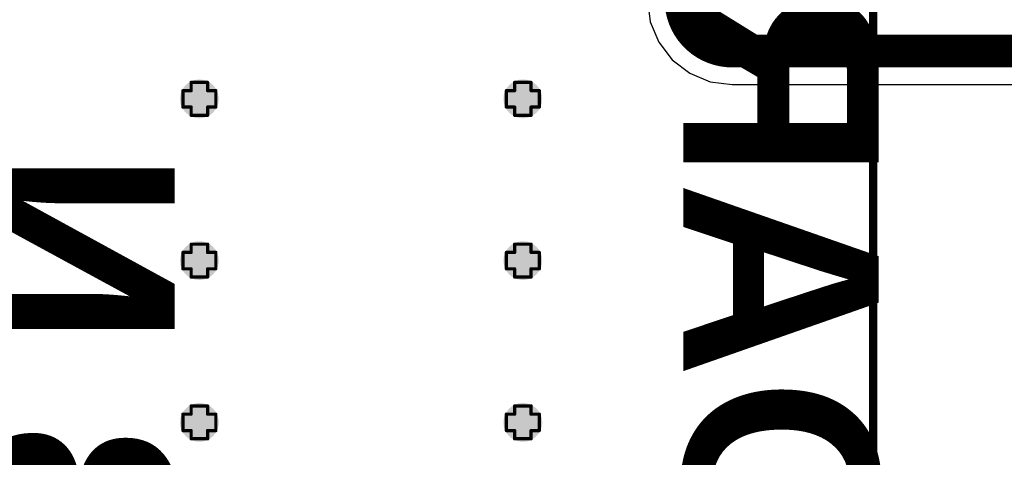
# Model space of a CAD drawing. Header units: inches. Extents: x -0.1 to 10.2, y 0 to 6.5.
# Tile 28 of 95: x 0.717 to 1.317, y 2.065 to 2.332. Entities that reach past the tile are written whole.
import ezdxf

# ---------------------------------------------------------------- set-up
doc = ezdxf.new("R2010")
doc.units = ezdxf.units.IN
doc.header["$MEASUREMENT"] = 0
for name, color, linetype in [('Bottom Layer', 5, 'Continuous'), ('Bottom Overlay', 54, 'Continuous'), ('Drill Drawing', 1, 'Continuous'), ('Top Layer', 1, 'Continuous'), ('Via Holes', 16, 'Continuous')]:
    doc.layers.add(name, color=color, linetype=linetype)
doc.styles.add('Arial_Bold', font='txt', dxfattribs={"height": 0.2})

# ---------------------------------------------------------------- blocks, each defined once
blk = doc.blocks.new('X9555WV_2_12_6TV01_B_56')
at = {"layer": 'Bottom Overlay', "const_width": 0.005}
blk.add_lwpolyline([(0.755, -0.188), (-0.755, -0.188)], dxfattribs=at)

msp = doc.modelspace()

# ---------------------------------------------------------------- hatches: boundary and pattern name
at = {"layer": 'Bottom Layer'}
h = msp.add_hatch(color=5, dxfattribs=at)
edge = h.paths.add_edge_path()
edge.add_arc((0.82677, 2.28346), 0.01181, 0, 360)
h = msp.add_hatch(color=5, dxfattribs=at)
edge = h.paths.add_edge_path()
edge.add_arc((1.02362, 2.28346), 0.01181, 0, 360)
h = msp.add_hatch(color=5, dxfattribs=at)
edge = h.paths.add_edge_path()
edge.add_arc((0.82677, 2.18504), 0.01181, 0, 360)
h = msp.add_hatch(color=5, dxfattribs=at)
edge = h.paths.add_edge_path()
edge.add_arc((1.02362, 2.18504), 0.01181, 0, 360)
h = msp.add_hatch(color=5, dxfattribs=at)
edge = h.paths.add_edge_path()
edge.add_arc((0.82677, 2.08661), 0.01181, 0, 360)
h = msp.add_hatch(color=5, dxfattribs=at)
edge = h.paths.add_edge_path()
edge.add_arc((1.02362, 2.08661), 0.01181, 0, 360)
at = {"layer": 'Top Layer'}
h = msp.add_hatch(color=1, dxfattribs=at)
edge = h.paths.add_edge_path()
edge.add_arc((0.82677, 2.28346), 0.01181, 0, 360)
h = msp.add_hatch(color=1, dxfattribs=at)
edge = h.paths.add_edge_path()
edge.add_arc((1.02362, 2.28346), 0.01181, 0, 360)
h = msp.add_hatch(color=1, dxfattribs=at)
edge = h.paths.add_edge_path()
edge.add_arc((0.82677, 2.18504), 0.01181, 0, 360)
h = msp.add_hatch(color=1, dxfattribs=at)
edge = h.paths.add_edge_path()
edge.add_arc((1.02362, 2.18504), 0.01181, 0, 360)
h = msp.add_hatch(color=1, dxfattribs=at)
edge = h.paths.add_edge_path()
edge.add_arc((0.82677, 2.08661), 0.01181, 0, 360)
h = msp.add_hatch(color=1, dxfattribs=at)
edge = h.paths.add_edge_path()
edge.add_arc((1.02362, 2.08661), 0.01181, 0, 360)
at = {"layer": 'Via Holes'}
h = msp.add_hatch(color=7, dxfattribs=at)
edge = h.paths.add_edge_path()
edge.add_arc((0.82677, 2.28346), 0.00591, 0, 360)
h = msp.add_hatch(color=7, dxfattribs=at)
edge = h.paths.add_edge_path()
edge.add_arc((1.02362, 2.28346), 0.00591, 0, 360)
h = msp.add_hatch(color=7, dxfattribs=at)
edge = h.paths.add_edge_path()
edge.add_arc((0.82677, 2.18504), 0.00591, 0, 360)
h = msp.add_hatch(color=7, dxfattribs=at)
edge = h.paths.add_edge_path()
edge.add_arc((1.02362, 2.18504), 0.00591, 0, 360)
h = msp.add_hatch(color=7, dxfattribs=at)
edge = h.paths.add_edge_path()
edge.add_arc((0.82677, 2.08661), 0.00591, 0, 360)
h = msp.add_hatch(color=7, dxfattribs=at)
edge = h.paths.add_edge_path()
edge.add_arc((1.02362, 2.08661), 0.00591, 0, 360)

# ---------------------------------------------------------------- linework, layer by layer
at = {"layer": 'Drill Drawing', "const_width": 0.002}
for points in [[(0.81677, 2.27846), (0.81677, 2.28846)], [(0.81677, 2.28846), (0.82177, 2.28846)], [(0.82177, 2.28846), (0.82177, 2.29346)], [(0.82177, 2.29346), (0.83177, 2.29346)], [(0.83177, 2.28846), (0.83177, 2.29346)], [(0.83177, 2.28846), (0.83677, 2.28846)], [(0.83677, 2.27846), (0.83677, 2.28846)], [(1.01362, 2.27846), (1.01362, 2.28846)], [(1.01362, 2.28846), (1.01862, 2.28846)], [(1.01862, 2.28846), (1.01862, 2.29346)], [(1.01862, 2.29346), (1.02862, 2.29346)], [(1.02862, 2.28846), (1.02862, 2.29346)], [(1.02862, 2.28846), (1.03362, 2.28846)], [(1.03362, 2.27846), (1.03362, 2.28846)], [(0.81677, 2.27846), (0.82177, 2.27846)], [(0.82177, 2.27346), (0.82177, 2.27846)], [(0.83177, 2.27846), (0.83677, 2.27846)], [(0.83177, 2.27346), (0.83177, 2.27846)], [(1.01362, 2.27846), (1.01862, 2.27846)], [(1.01862, 2.27346), (1.01862, 2.27846)], [(1.02862, 2.27846), (1.03362, 2.27846)], [(1.02862, 2.27346), (1.02862, 2.27846)], [(0.82177, 2.27346), (0.83177, 2.27346)], [(1.01862, 2.27346), (1.02862, 2.27346)], [(0.82177, 2.19004), (0.82177, 2.19504)], [(0.82177, 2.19504), (0.83177, 2.19504)], [(0.83177, 2.19004), (0.83177, 2.19504)], [(1.01862, 2.19004), (1.01862, 2.19504)], [(1.01862, 2.19504), (1.02862, 2.19504)], [(1.02862, 2.19004), (1.02862, 2.19504)], [(0.81677, 2.18004), (0.81677, 2.19004)], [(0.81677, 2.19004), (0.82177, 2.19004)], [(0.83177, 2.19004), (0.83677, 2.19004)], [(0.83677, 2.18004), (0.83677, 2.19004)], [(1.01362, 2.18004), (1.01362, 2.19004)], [(1.01362, 2.19004), (1.01862, 2.19004)], [(1.02862, 2.19004), (1.03362, 2.19004)], [(1.03362, 2.18004), (1.03362, 2.19004)], [(0.81677, 2.18004), (0.82177, 2.18004)], [(0.82177, 2.17504), (0.82177, 2.18004)], [(0.82177, 2.17504), (0.83177, 2.17504)], [(0.83177, 2.18004), (0.83677, 2.18004)], [(0.83177, 2.17504), (0.83177, 2.18004)], [(1.01362, 2.18004), (1.01862, 2.18004)], [(1.01862, 2.17504), (1.01862, 2.18004)], [(1.01862, 2.17504), (1.02862, 2.17504)], [(1.02862, 2.18004), (1.03362, 2.18004)], [(1.02862, 2.17504), (1.02862, 2.18004)], [(0.82177, 2.09161), (0.82177, 2.09661)], [(0.82177, 2.09661), (0.83177, 2.09661)], [(0.83177, 2.09161), (0.83177, 2.09661)], [(1.01862, 2.09161), (1.01862, 2.09661)], [(1.01862, 2.09661), (1.02862, 2.09661)], [(1.02862, 2.09161), (1.02862, 2.09661)], [(0.81677, 2.08161), (0.81677, 2.09161)], [(0.81677, 2.09161), (0.82177, 2.09161)], [(0.83177, 2.09161), (0.83677, 2.09161)], [(0.83677, 2.08161), (0.83677, 2.09161)], [(1.01362, 2.08161), (1.01362, 2.09161)], [(1.01362, 2.09161), (1.01862, 2.09161)], [(1.02862, 2.09161), (1.03362, 2.09161)], [(1.03362, 2.08161), (1.03362, 2.09161)], [(0.81677, 2.08161), (0.82177, 2.08161)], [(0.82177, 2.07661), (0.82177, 2.08161)], [(0.83177, 2.08161), (0.83677, 2.08161)], [(0.83177, 2.07661), (0.83177, 2.08161)], [(1.01362, 2.08161), (1.01862, 2.08161)], [(1.01862, 2.07661), (1.01862, 2.08161)], [(1.02862, 2.08161), (1.03362, 2.08161)], [(1.02862, 2.07661), (1.02862, 2.08161)], [(0.82177, 2.07661), (0.83177, 2.07661)], [(1.01862, 2.07661), (1.02862, 2.07661)]]:
    msp.add_lwpolyline(points, dxfattribs=at)
at = {"layer": 'Drill Drawing', "const_width": 0.001}
for points in [[(0.81627, 2.28846, 1), (0.81727, 2.28846, 1)], [(0.81627, 2.28846, 1), (0.81727, 2.28846, 1)], [(0.82127, 2.29346, 1), (0.82227, 2.29346, 1)], [(0.82127, 2.29346, 1), (0.82227, 2.29346, 1)], [(0.82127, 2.28846, 1), (0.82227, 2.28846, 1)], [(0.82127, 2.28846, 1), (0.82227, 2.28846, 1)], [(0.83127, 2.29346, 1), (0.83227, 2.29346, 1)], [(0.83127, 2.29346, 1), (0.83227, 2.29346, 1)], [(0.83127, 2.28846, 1), (0.83227, 2.28846, 1)], [(0.83127, 2.28846, 1), (0.83227, 2.28846, 1)], [(0.83627, 2.28846, 1), (0.83727, 2.28846, 1)], [(0.83627, 2.28846, 1), (0.83727, 2.28846, 1)], [(1.01312, 2.28846, 1), (1.01412, 2.28846, 1)], [(1.01312, 2.28846, 1), (1.01412, 2.28846, 1)], [(1.01812, 2.29346, 1), (1.01912, 2.29346, 1)], [(1.01812, 2.29346, 1), (1.01912, 2.29346, 1)], [(1.01812, 2.28846, 1), (1.01912, 2.28846, 1)], [(1.01812, 2.28846, 1), (1.01912, 2.28846, 1)], [(1.02812, 2.29346, 1), (1.02912, 2.29346, 1)], [(1.02812, 2.29346, 1), (1.02912, 2.29346, 1)], [(1.02812, 2.28846, 1), (1.02912, 2.28846, 1)], [(1.02812, 2.28846, 1), (1.02912, 2.28846, 1)], [(1.03312, 2.28846, 1), (1.03412, 2.28846, 1)], [(1.03312, 2.28846, 1), (1.03412, 2.28846, 1)], [(0.81627, 2.27846, 1), (0.81727, 2.27846, 1)], [(0.81627, 2.27846, 1), (0.81727, 2.27846, 1)], [(0.82127, 2.27846, 1), (0.82227, 2.27846, 1)], [(0.82127, 2.27846, 1), (0.82227, 2.27846, 1)], [(0.83127, 2.27846, 1), (0.83227, 2.27846, 1)], [(0.83127, 2.27846, 1), (0.83227, 2.27846, 1)], [(0.83627, 2.27846, 1), (0.83727, 2.27846, 1)], [(0.83627, 2.27846, 1), (0.83727, 2.27846, 1)], [(1.01312, 2.27846, 1), (1.01412, 2.27846, 1)], [(1.01312, 2.27846, 1), (1.01412, 2.27846, 1)], [(1.01812, 2.27846, 1), (1.01912, 2.27846, 1)], [(1.01812, 2.27846, 1), (1.01912, 2.27846, 1)], [(1.02812, 2.27846, 1), (1.02912, 2.27846, 1)], [(1.02812, 2.27846, 1), (1.02912, 2.27846, 1)], [(1.03312, 2.27846, 1), (1.03412, 2.27846, 1)], [(1.03312, 2.27846, 1), (1.03412, 2.27846, 1)], [(0.82127, 2.27346, 1), (0.82227, 2.27346, 1)], [(0.82127, 2.27346, 1), (0.82227, 2.27346, 1)], [(0.83127, 2.27346, 1), (0.83227, 2.27346, 1)], [(0.83127, 2.27346, 1), (0.83227, 2.27346, 1)], [(1.01812, 2.27346, 1), (1.01912, 2.27346, 1)], [(1.01812, 2.27346, 1), (1.01912, 2.27346, 1)], [(1.02812, 2.27346, 1), (1.02912, 2.27346, 1)], [(1.02812, 2.27346, 1), (1.02912, 2.27346, 1)], [(0.82127, 2.19504, 1), (0.82227, 2.19504, 1)], [(0.82127, 2.19504, 1), (0.82227, 2.19504, 1)], [(0.83127, 2.19504, 1), (0.83227, 2.19504, 1)], [(0.83127, 2.19504, 1), (0.83227, 2.19504, 1)], [(1.01812, 2.19504, 1), (1.01912, 2.19504, 1)], [(1.01812, 2.19504, 1), (1.01912, 2.19504, 1)], [(1.02812, 2.19504, 1), (1.02912, 2.19504, 1)], [(1.02812, 2.19504, 1), (1.02912, 2.19504, 1)], [(0.81627, 2.19004, 1), (0.81727, 2.19004, 1)], [(0.81627, 2.19004, 1), (0.81727, 2.19004, 1)], [(0.82127, 2.19004, 1), (0.82227, 2.19004, 1)], [(0.82127, 2.19004, 1), (0.82227, 2.19004, 1)], [(0.83127, 2.19004, 1), (0.83227, 2.19004, 1)], [(0.83127, 2.19004, 1), (0.83227, 2.19004, 1)], [(0.83627, 2.19004, 1), (0.83727, 2.19004, 1)], [(0.83627, 2.19004, 1), (0.83727, 2.19004, 1)], [(1.01312, 2.19004, 1), (1.01412, 2.19004, 1)], [(1.01312, 2.19004, 1), (1.01412, 2.19004, 1)], [(1.01812, 2.19004, 1), (1.01912, 2.19004, 1)], [(1.01812, 2.19004, 1), (1.01912, 2.19004, 1)], [(1.02812, 2.19004, 1), (1.02912, 2.19004, 1)], [(1.02812, 2.19004, 1), (1.02912, 2.19004, 1)], [(1.03312, 2.19004, 1), (1.03412, 2.19004, 1)], [(1.03312, 2.19004, 1), (1.03412, 2.19004, 1)], [(0.81627, 2.18004, 1), (0.81727, 2.18004, 1)], [(0.81627, 2.18004, 1), (0.81727, 2.18004, 1)], [(0.82127, 2.18004, 1), (0.82227, 2.18004, 1)], [(0.82127, 2.18004, 1), (0.82227, 2.18004, 1)], [(0.82127, 2.17504, 1), (0.82227, 2.17504, 1)], [(0.82127, 2.17504, 1), (0.82227, 2.17504, 1)], [(0.83127, 2.18004, 1), (0.83227, 2.18004, 1)], [(0.83127, 2.18004, 1), (0.83227, 2.18004, 1)], [(0.83127, 2.17504, 1), (0.83227, 2.17504, 1)], [(0.83127, 2.17504, 1), (0.83227, 2.17504, 1)], [(0.83627, 2.18004, 1), (0.83727, 2.18004, 1)], [(0.83627, 2.18004, 1), (0.83727, 2.18004, 1)], [(1.01312, 2.18004, 1), (1.01412, 2.18004, 1)], [(1.01312, 2.18004, 1), (1.01412, 2.18004, 1)], [(1.01812, 2.18004, 1), (1.01912, 2.18004, 1)], [(1.01812, 2.18004, 1), (1.01912, 2.18004, 1)], [(1.01812, 2.17504, 1), (1.01912, 2.17504, 1)], [(1.01812, 2.17504, 1), (1.01912, 2.17504, 1)], [(1.02812, 2.18004, 1), (1.02912, 2.18004, 1)], [(1.02812, 2.18004, 1), (1.02912, 2.18004, 1)], [(1.02812, 2.17504, 1), (1.02912, 2.17504, 1)], [(1.02812, 2.17504, 1), (1.02912, 2.17504, 1)], [(1.03312, 2.18004, 1), (1.03412, 2.18004, 1)], [(1.03312, 2.18004, 1), (1.03412, 2.18004, 1)], [(0.82127, 2.09661, 1), (0.82227, 2.09661, 1)], [(0.82127, 2.09661, 1), (0.82227, 2.09661, 1)], [(0.83127, 2.09661, 1), (0.83227, 2.09661, 1)], [(0.83127, 2.09661, 1), (0.83227, 2.09661, 1)], [(1.01812, 2.09661, 1), (1.01912, 2.09661, 1)], [(1.01812, 2.09661, 1), (1.01912, 2.09661, 1)], [(1.02812, 2.09661, 1), (1.02912, 2.09661, 1)], [(1.02812, 2.09661, 1), (1.02912, 2.09661, 1)], [(0.81627, 2.09161, 1), (0.81727, 2.09161, 1)], [(0.81627, 2.09161, 1), (0.81727, 2.09161, 1)], [(0.82127, 2.09161, 1), (0.82227, 2.09161, 1)], [(0.82127, 2.09161, 1), (0.82227, 2.09161, 1)], [(0.83127, 2.09161, 1), (0.83227, 2.09161, 1)], [(0.83127, 2.09161, 1), (0.83227, 2.09161, 1)], [(0.83627, 2.09161, 1), (0.83727, 2.09161, 1)], [(0.83627, 2.09161, 1), (0.83727, 2.09161, 1)], [(1.01312, 2.09161, 1), (1.01412, 2.09161, 1)], [(1.01312, 2.09161, 1), (1.01412, 2.09161, 1)], [(1.01812, 2.09161, 1), (1.01912, 2.09161, 1)], [(1.01812, 2.09161, 1), (1.01912, 2.09161, 1)], [(1.02812, 2.09161, 1), (1.02912, 2.09161, 1)], [(1.02812, 2.09161, 1), (1.02912, 2.09161, 1)], [(1.03312, 2.09161, 1), (1.03412, 2.09161, 1)], [(1.03312, 2.09161, 1), (1.03412, 2.09161, 1)], [(0.81627, 2.08161, 1), (0.81727, 2.08161, 1)], [(0.81627, 2.08161, 1), (0.81727, 2.08161, 1)], [(0.82127, 2.08161, 1), (0.82227, 2.08161, 1)], [(0.82127, 2.08161, 1), (0.82227, 2.08161, 1)], [(0.83127, 2.08161, 1), (0.83227, 2.08161, 1)], [(0.83127, 2.08161, 1), (0.83227, 2.08161, 1)], [(0.83627, 2.08161, 1), (0.83727, 2.08161, 1)], [(0.83627, 2.08161, 1), (0.83727, 2.08161, 1)], [(1.01312, 2.08161, 1), (1.01412, 2.08161, 1)], [(1.01312, 2.08161, 1), (1.01412, 2.08161, 1)], [(1.01812, 2.08161, 1), (1.01912, 2.08161, 1)], [(1.01812, 2.08161, 1), (1.01912, 2.08161, 1)], [(1.02812, 2.08161, 1), (1.02912, 2.08161, 1)], [(1.02812, 2.08161, 1), (1.02912, 2.08161, 1)], [(1.03312, 2.08161, 1), (1.03412, 2.08161, 1)], [(1.03312, 2.08161, 1), (1.03412, 2.08161, 1)], [(0.82127, 2.07661, 1), (0.82227, 2.07661, 1)], [(0.82127, 2.07661, 1), (0.82227, 2.07661, 1)], [(0.83127, 2.07661, 1), (0.83227, 2.07661, 1)], [(0.83127, 2.07661, 1), (0.83227, 2.07661, 1)], [(1.01812, 2.07661, 1), (1.01912, 2.07661, 1)], [(1.01812, 2.07661, 1), (1.01912, 2.07661, 1)], [(1.02812, 2.07661, 1), (1.02912, 2.07661, 1)], [(1.02812, 2.07661, 1), (1.02912, 2.07661, 1)]]:
    msp.add_lwpolyline(points, format="xyb", close=True, dxfattribs=at)
at = {"layer": 'Top Layer'}
for p, q in [((1.09944, 2.34365), (1.1012, 2.33032)), ((1.1012, 2.33032), (1.10634, 2.3179)), ((1.10634, 2.3179), (1.11452, 2.30724)), ((1.11452, 2.30724), (1.12519, 2.29906)), ((1.12519, 2.29906), (1.13761, 2.29391)), ((1.13761, 2.29391), (1.15093, 2.29216)), ((1.15093, 2.29216), (1.15093, 2.29221)), ((1.15093, 2.29221), (1.3357, 2.29221))]:
    msp.add_line(p, q, dxfattribs=at)
at = {"layer": 'Top Layer', "const_width": 0.02}
msp.add_lwpolyline([(1.15093, 2.3126, -0.414214), (1.11988, 2.34365)], format="xyb", dxfattribs=at)
msp.add_lwpolyline([(1.15093, 2.3126), (1.3748, 2.3126)], dxfattribs=at)
at = {"layer": 'Top Layer', "const_width": 0.01}
msp.add_lwpolyline([(1.14593, 2.3126, 1), (1.15593, 2.3126, 1)], format="xyb", close=True, dxfattribs=at)
msp.add_lwpolyline([(1.14593, 2.3126, 1), (1.15593, 2.3126, 1)], format="xyb", close=True, dxfattribs=at)

# ---------------------------------------------------------------- block references
at = {"rotation": 270}
msp.add_blockref('X9555WV_2_12_6TV01_B_56', (1.4248, 2.16535), dxfattribs=at)

# ---------------------------------------------------------------- texts
at = {"layer": 'Bottom Overlay', "style": 'Arial_Bold', "text_generation_flag": 2}
for s, p in [('CIM - BOARD NO.1', (1.12119, 1.41188)), ('L1 L2 L3 N', (0.69275, 1.41188))]:
    msp.add_text(s, height=0.119, rotation=270, dxfattribs=at).set_placement(p)

doc.saveas('drawing.dxf')
